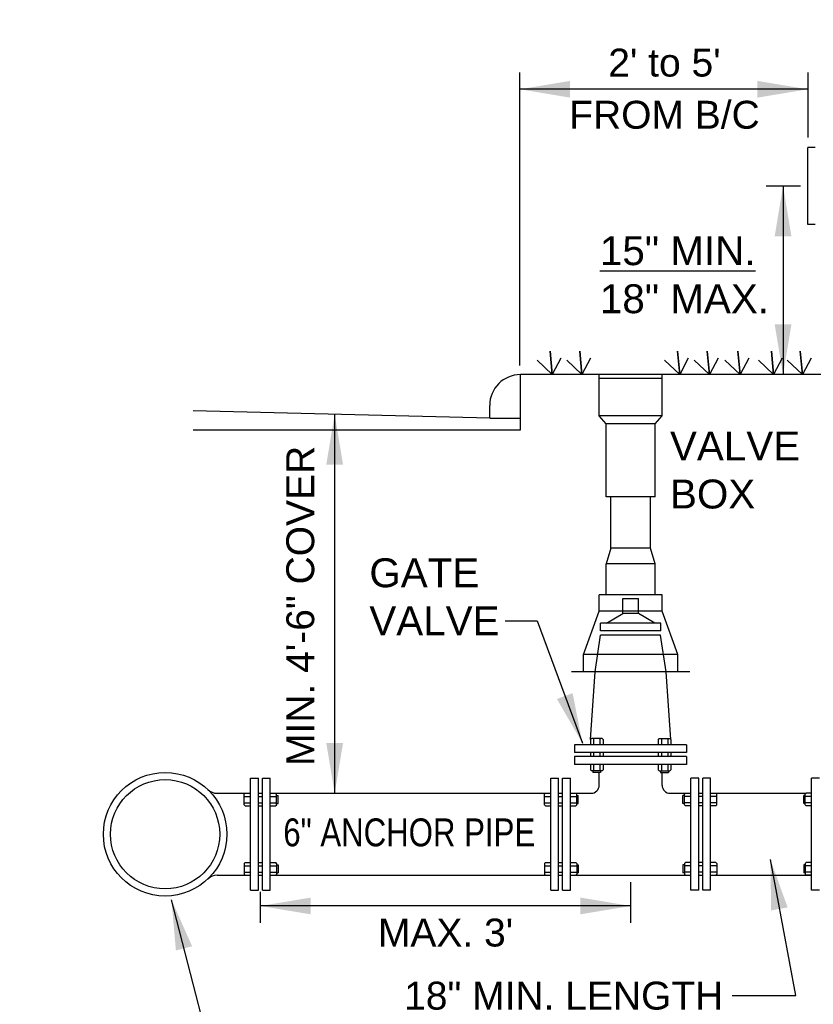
# Model space of a CAD drawing. Extents: x 32 to 184, y -139 to -95.
# Tile 4 of 13: x 106.85 to 109.7, y -135.79 to -132.26. Entities that reach past the tile are written whole.
import ezdxf
from ezdxf.enums import TextEntityAlignment as Align

# ---------------------------------------------------------------- set-up
doc = ezdxf.new("R2010")
doc.units = 0
doc.header["$LTSCALE"] = 20
doc.header["$MEASUREMENT"] = 0
for name, color, linetype in [('Dim', 7, 'Continuous'), ('Lines', 7, 'Continuous'), ('text', 9, 'Continuous')]:
    doc.layers.add(name, color=color, linetype=linetype)
doc.styles.add('Arial_R', font='arial.ttf')

msp = doc.modelspace()

# ---------------------------------------------------------------- linework, layer by layer
at = {"layer": 'Dim'}
for p, q in [((108.643, -133.5029), (108.643, -132.4535)), ((109.675, -132.4535), (109.675, -132.6859)), ((109.675, -132.5135), (108.643, -132.5135)), ((109.6489, -132.8606), (109.5267, -132.8606)), ((109.5867, -132.8606), (109.5867, -133.5362)), ((107.9797, -135.0365), (107.9797, -133.6784)), ((107.7137, -135.5003), (107.7137, -135.3896)), ((109.0405, -135.3552), (109.0405, -135.5003)), ((109.0405, -135.4403), (107.7137, -135.4403))]:
    msp.add_line(p, q, dxfattribs=at)
for points in [[(108.5906, -134.4183), (108.7059, -134.4183), (108.8676, -134.8567)], [(109.4041, -135.7609), (109.633, -135.7609), (109.5412, -135.2736)], [(107.6804, -136.1735), (107.5894, -136.1735), (107.3947, -135.4179)]]:
    msp.add_lwpolyline(points, dxfattribs=at)
for points in [[(108.823, -132.5435), (108.643, -132.5135), (108.823, -132.4835)], [(109.495, -132.5435), (109.675, -132.5135), (109.495, -132.4835)], [(109.5567, -133.0406), (109.5867, -132.8606), (109.6167, -133.0406)], [(109.6167, -133.3562), (109.5867, -133.5362), (109.5567, -133.3562)], [(107.9497, -133.8584), (107.9797, -133.6784), (108.0097, -133.8584)], [(108.8325, -134.6776), (108.8676, -134.8567), (108.7763, -134.6987)], [(108.0097, -134.8565), (107.9797, -135.0365), (107.9497, -134.8565)], [(109.6031, -135.4453), (109.5412, -135.2736), (109.5441, -135.4561)], [(107.4106, -135.5997), (107.3947, -135.4179), (107.4687, -135.5848)], [(107.8937, -135.4703), (107.7137, -135.4403), (107.8937, -135.4103)], [(108.8605, -135.4703), (109.0405, -135.4403), (108.8605, -135.4103)]]:
    msp.add_solid(points, dxfattribs=at)
at = {"layer": 'Lines'}
for p, q in [((109.675, -132.9986), (109.675, -132.7226)), ((109.7013, -132.7226), (109.675, -132.7226)), ((109.7013, -132.9986), (109.675, -132.9986)), ((109.8951, -133.5362), (108.6453, -133.5362)), ((108.6453, -133.7341), (108.6453, -133.5362)), ((108.9279, -133.6838), (108.9279, -133.5362)), ((108.9279, -133.5484), (109.153, -133.5484)), ((109.153, -133.6838), (109.153, -133.5362)), ((108.5352, -133.692), (108.5352, -133.6463)), ((108.5352, -133.692), (107.4725, -133.666)), ((108.5352, -133.692), (108.6453, -133.692)), ((109.153, -133.6838), (108.9279, -133.6838)), ((108.9524, -133.7121), (108.9279, -133.6838)), ((109.1286, -133.7121), (109.153, -133.6838)), ((109.1286, -133.7121), (108.9524, -133.7121)), ((108.9524, -133.9742), (108.9524, -133.7121)), ((109.1286, -133.9742), (109.1286, -133.7121)), ((107.4725, -133.7341), (108.6453, -133.7341)), ((109.1286, -133.9742), (108.9524, -133.9742)), ((108.9695, -134.1579), (108.9695, -133.9742)), ((109.1114, -134.1579), (109.1114, -133.9742)), ((108.9695, -134.1579), (108.9524, -134.2145)), ((109.1114, -134.1579), (108.9695, -134.1579)), ((109.1286, -134.2145), (109.1114, -134.1579)), ((109.1286, -134.2145), (108.9524, -134.2145)), ((108.9524, -134.3248), (108.9524, -134.2145)), ((109.1286, -134.3248), (109.1286, -134.2145)), ((109.153, -134.3248), (108.9279, -134.3248)), ((108.9279, -134.384), (108.9279, -134.3248)), ((109.153, -134.384), (109.153, -134.3248)), ((109.0123, -134.3925), (109.0123, -134.3388)), ((109.0123, -134.3388), (109.0686, -134.3388)), ((109.0686, -134.3925), (109.0686, -134.3388)), ((108.8717, -134.5395), (108.9279, -134.384)), ((109.153, -134.384), (108.9279, -134.384)), ((108.9535, -134.4264), (109.0123, -134.3925)), ((109.0686, -134.3925), (109.0123, -134.3925)), ((109.1275, -134.4264), (109.0686, -134.3925)), ((109.2093, -134.5395), (109.1535, -134.384)), ((109.1481, -134.4264), (108.9328, -134.4264)), ((108.9328, -134.4547), (108.9328, -134.4264)), ((109.1481, -134.4547), (109.1481, -134.4264)), ((108.9132, -134.6017), (108.933, -134.4694)), ((109.1481, -134.4547), (108.9328, -134.4547)), ((109.148, -134.4694), (108.933, -134.4694)), ((109.1678, -134.6017), (109.148, -134.4694)), ((109.2093, -134.5395), (108.8717, -134.5395)), ((108.8717, -134.6017), (108.8717, -134.5395)), ((109.2093, -134.6017), (109.2093, -134.5395)), ((109.2524, -134.6017), (108.8285, -134.6017)), ((108.8963, -134.8434), (108.9132, -134.6017)), ((109.1847, -134.8434), (109.1678, -134.6017)), ((108.8997, -134.84), (108.8963, -134.8434)), ((108.8963, -134.8434), (108.8963, -134.8626)), ((108.938, -134.84), (108.8997, -134.84)), ((108.9076, -134.84), (108.9076, -134.8626)), ((108.9302, -134.84), (108.9302, -134.8626)), ((108.938, -134.84), (108.9415, -134.8434)), ((108.9415, -134.8434), (108.9415, -134.8626)), ((109.1429, -134.84), (109.1395, -134.8434)), ((109.1395, -134.8434), (109.1395, -134.8626)), ((109.1429, -134.84), (109.1813, -134.84)), ((109.1508, -134.84), (109.1508, -134.8626)), ((109.1734, -134.84), (109.1734, -134.8626)), ((109.1813, -134.84), (109.1847, -134.8434)), ((109.1847, -134.8434), (109.1847, -134.8626)), ((109.2412, -134.8626), (108.8397, -134.8626)), ((108.8397, -134.8626), (108.8397, -134.8909)), ((109.2412, -134.8909), (108.8397, -134.8909)), ((108.8963, -134.8909), (108.8963, -134.905)), ((108.9076, -134.8909), (108.9076, -134.905)), ((108.9302, -134.8909), (108.9302, -134.905)), ((108.9415, -134.8909), (108.9415, -134.905)), ((109.1395, -134.8909), (109.1395, -134.905)), ((109.1508, -134.8909), (109.1508, -134.905)), ((109.1734, -134.8909), (109.1734, -134.905)), ((109.1847, -134.8909), (109.1847, -134.905)), ((109.2412, -134.8626), (109.2412, -134.8909)), ((109.2412, -134.905), (108.8397, -134.905)), ((108.8397, -134.905), (108.8397, -134.9333)), ((109.2412, -134.905), (109.2412, -134.9333)), ((109.2412, -134.9333), (108.8397, -134.9333)), ((108.8963, -134.9333), (108.8963, -134.9524)), ((108.8997, -134.9559), (108.8963, -134.9524)), ((108.938, -134.9559), (108.8997, -134.9559)), ((108.9047, -134.9559), (108.9047, -134.9615)), ((108.933, -134.9615), (108.9047, -134.9615)), ((108.9076, -134.9333), (108.9076, -134.9559)), ((108.9279, -135.0072), (108.9279, -134.9615)), ((108.9302, -134.9333), (108.9302, -134.9559)), ((108.933, -134.9559), (108.933, -134.9615)), ((108.938, -134.9559), (108.9415, -134.9524)), ((108.9415, -134.9333), (108.9415, -134.9524)), ((109.1395, -134.9333), (109.1395, -134.9524)), ((109.1429, -134.9559), (109.1395, -134.9524)), ((109.1429, -134.9559), (109.1813, -134.9559)), ((109.148, -134.9559), (109.148, -134.9615)), ((109.148, -134.9615), (109.1762, -134.9615)), ((109.1508, -134.9333), (109.1508, -134.9559)), ((109.153, -135.0072), (109.153, -134.9615)), ((109.1734, -134.9333), (109.1734, -134.9559)), ((109.1762, -134.9559), (109.1762, -134.9615)), ((109.1813, -134.9559), (109.1847, -134.9524)), ((109.1847, -134.9333), (109.1847, -134.9524)), ((107.6784, -135.3841), (107.6784, -134.9826)), ((107.6784, -134.9826), (107.7066, -134.9826)), ((107.7066, -135.3841), (107.7066, -134.9826)), ((107.7207, -135.3841), (107.7207, -134.9826)), ((107.7207, -134.9826), (107.749, -134.9826)), ((107.749, -135.3841), (107.749, -134.9826)), ((108.754, -135.3841), (108.754, -134.9826)), ((108.754, -134.9826), (108.7823, -134.9826)), ((108.7823, -135.3841), (108.7823, -134.9826)), ((108.7964, -135.3841), (108.7964, -134.9826)), ((108.7964, -134.9826), (108.8247, -134.9826)), ((108.8247, -135.3841), (108.8247, -134.9826)), ((109.2563, -135.3841), (109.2563, -134.9826)), ((109.2846, -134.9826), (109.2563, -134.9826)), ((109.2846, -135.3841), (109.2846, -134.9826)), ((109.2987, -135.3841), (109.2987, -134.9826)), ((109.327, -134.9826), (109.2987, -134.9826)), ((109.327, -135.3841), (109.327, -134.9826)), ((109.689, -135.3841), (109.689, -134.9826)), ((109.7173, -134.9826), (109.689, -134.9826)), ((107.5586, -135.0365), (107.6784, -135.0365)), ((107.6557, -135.0399), (107.6592, -135.0365)), ((107.7066, -135.0365), (107.7207, -135.0365)), ((107.749, -135.0365), (108.754, -135.0365)), ((107.7716, -135.0399), (107.7682, -135.0365)), ((108.7314, -135.0399), (108.7348, -135.0365)), ((108.7823, -135.0365), (108.7964, -135.0365)), ((108.8247, -135.0365), (108.8986, -135.0365)), ((108.8473, -135.0399), (108.8438, -135.0365)), ((109.1824, -135.0365), (109.2563, -135.0365)), ((109.2337, -135.0399), (109.2371, -135.0365)), ((109.2846, -135.0365), (109.2987, -135.0365)), ((109.327, -135.0365), (109.6699, -135.0365)), ((109.3496, -135.0399), (109.3461, -135.0365)), ((109.6664, -135.0399), (109.6699, -135.0365)), ((109.689, -135.0365), (109.6699, -135.0365)), ((107.6557, -135.0783), (107.6557, -135.0399)), ((107.6557, -135.0478), (107.6784, -135.0478)), ((107.6557, -135.0704), (107.6784, -135.0704)), ((107.7066, -135.0478), (107.7207, -135.0478)), ((107.7066, -135.0704), (107.7207, -135.0704)), ((107.749, -135.0478), (107.7716, -135.0478)), ((107.749, -135.0704), (107.7716, -135.0704)), ((107.7716, -135.0783), (107.7716, -135.0399)), ((107.7716, -135.045), (107.7773, -135.045)), ((107.7773, -135.0733), (107.7773, -135.045)), ((108.7314, -135.0783), (108.7314, -135.0399)), ((108.7314, -135.0478), (108.754, -135.0478)), ((108.7314, -135.0704), (108.754, -135.0704)), ((108.7823, -135.0478), (108.7964, -135.0478)), ((108.7823, -135.0704), (108.7964, -135.0704)), ((108.8247, -135.0478), (108.8473, -135.0478)), ((108.8247, -135.0704), (108.8473, -135.0704)), ((108.8473, -135.0783), (108.8473, -135.0399)), ((108.8473, -135.045), (108.8529, -135.045)), ((108.8529, -135.0733), (108.8529, -135.045)), ((109.228, -135.0733), (109.228, -135.045)), ((109.2337, -135.045), (109.228, -135.045)), ((109.2337, -135.0783), (109.2337, -135.0399)), ((109.2563, -135.0478), (109.2337, -135.0478)), ((109.2563, -135.0704), (109.2337, -135.0704)), ((109.2987, -135.0478), (109.2846, -135.0478)), ((109.2987, -135.0704), (109.2846, -135.0704)), ((109.3496, -135.0478), (109.327, -135.0478)), ((109.3496, -135.0704), (109.327, -135.0704)), ((109.3496, -135.0783), (109.3496, -135.0399)), ((109.6608, -135.0733), (109.6608, -135.045)), ((109.6664, -135.045), (109.6608, -135.045)), ((109.6664, -135.0783), (109.6664, -135.0399)), ((109.689, -135.0478), (109.6664, -135.0478)), ((109.689, -135.0704), (109.6664, -135.0704)), ((107.6557, -135.0783), (107.6592, -135.0817)), ((107.6592, -135.0817), (107.6784, -135.0817)), ((107.7066, -135.0817), (107.7207, -135.0817)), ((107.749, -135.0817), (107.7682, -135.0817)), ((107.7716, -135.0783), (107.7682, -135.0817)), ((107.7716, -135.0733), (107.7773, -135.0733)), ((108.7314, -135.0783), (108.7348, -135.0817)), ((108.7348, -135.0817), (108.754, -135.0817)), ((108.7823, -135.0817), (108.7964, -135.0817)), ((108.8247, -135.0817), (108.8438, -135.0817)), ((108.8473, -135.0783), (108.8438, -135.0817)), ((108.8473, -135.0733), (108.8529, -135.0733)), ((109.2337, -135.0733), (109.228, -135.0733)), ((109.2337, -135.0783), (109.2371, -135.0817)), ((109.2563, -135.0817), (109.2371, -135.0817)), ((109.2987, -135.0817), (109.2846, -135.0817)), ((109.3461, -135.0817), (109.327, -135.0817)), ((109.3496, -135.0783), (109.3461, -135.0817)), ((109.6664, -135.0733), (109.6608, -135.0733)), ((109.6664, -135.0783), (109.6699, -135.0817)), ((109.689, -135.0817), (109.6699, -135.0817)), ((107.6557, -135.2883), (107.6592, -135.2849)), ((107.6557, -135.2883), (107.6557, -135.3267)), ((107.6557, -135.2962), (107.6784, -135.2962)), ((107.6557, -135.3188), (107.6784, -135.3188)), ((107.6592, -135.2849), (107.6784, -135.2849)), ((107.7066, -135.2849), (107.7207, -135.2849)), ((107.7066, -135.2962), (107.7207, -135.2962)), ((107.7066, -135.3188), (107.7207, -135.3188)), ((107.749, -135.2849), (107.7682, -135.2849)), ((107.749, -135.2962), (107.7716, -135.2962)), ((107.749, -135.3188), (107.7716, -135.3188)), ((107.7716, -135.2883), (107.7682, -135.2849)), ((107.7716, -135.2883), (107.7716, -135.3267)), ((107.7716, -135.2934), (107.7773, -135.2934)), ((107.7773, -135.2934), (107.7773, -135.3217)), ((108.7314, -135.2883), (108.7348, -135.2849)), ((108.7314, -135.2883), (108.7314, -135.3267)), ((108.7314, -135.2962), (108.754, -135.2962)), ((108.7314, -135.3188), (108.754, -135.3188)), ((108.7348, -135.2849), (108.754, -135.2849)), ((108.7823, -135.2849), (108.7964, -135.2849)), ((108.7823, -135.2962), (108.7964, -135.2962)), ((108.7823, -135.3188), (108.7964, -135.3188)), ((108.8247, -135.2849), (108.8438, -135.2849)), ((108.8247, -135.2962), (108.8473, -135.2962)), ((108.8247, -135.3188), (108.8473, -135.3188)), ((108.8473, -135.2883), (108.8438, -135.2849)), ((108.8473, -135.2883), (108.8473, -135.3267)), ((108.8473, -135.2934), (108.8529, -135.2934)), ((108.8529, -135.2934), (108.8529, -135.3217)), ((109.228, -135.2934), (109.228, -135.3217)), ((109.2337, -135.2934), (109.228, -135.2934)), ((109.2337, -135.2883), (109.2371, -135.2849)), ((109.2337, -135.2883), (109.2337, -135.3267)), ((109.2563, -135.2962), (109.2337, -135.2962)), ((109.2563, -135.3188), (109.2337, -135.3188)), ((109.2563, -135.2849), (109.2371, -135.2849)), ((109.2987, -135.2849), (109.2846, -135.2849)), ((109.2987, -135.2962), (109.2846, -135.2962)), ((109.2987, -135.3188), (109.2846, -135.3188)), ((109.3461, -135.2849), (109.327, -135.2849)), ((109.3496, -135.2962), (109.327, -135.2962)), ((109.3496, -135.3188), (109.327, -135.3188)), ((109.3496, -135.2883), (109.3461, -135.2849)), ((109.3496, -135.2883), (109.3496, -135.3267)), ((109.6608, -135.2934), (109.6608, -135.3217)), ((109.6664, -135.2934), (109.6608, -135.2934)), ((109.6664, -135.2883), (109.6699, -135.2849)), ((109.6664, -135.2883), (109.6664, -135.3267)), ((109.689, -135.2962), (109.6664, -135.2962)), ((109.689, -135.3188), (109.6664, -135.3188)), ((109.689, -135.2849), (109.6699, -135.2849)), ((107.5586, -135.3301), (107.6784, -135.3301)), ((107.6557, -135.3267), (107.6592, -135.3301)), ((107.7066, -135.3301), (107.7207, -135.3301)), ((107.7066, -135.3301), (107.7207, -135.3301)), ((107.749, -135.3301), (108.754, -135.3301)), ((107.749, -135.3301), (107.7682, -135.3301)), ((107.7716, -135.3267), (107.7682, -135.3301)), ((107.7716, -135.3217), (107.7773, -135.3217)), ((108.7314, -135.3267), (108.7348, -135.3301)), ((108.7823, -135.3301), (108.7964, -135.3301)), ((108.8247, -135.3301), (109.2563, -135.3301)), ((108.8473, -135.3267), (108.8438, -135.3301)), ((108.8473, -135.3217), (108.8529, -135.3217)), ((109.2337, -135.3217), (109.228, -135.3217)), ((109.2337, -135.3267), (109.2371, -135.3301)), ((109.2846, -135.3301), (109.2987, -135.3301)), ((109.327, -135.3301), (109.689, -135.3301)), ((109.3496, -135.3267), (109.3461, -135.3301)), ((109.6664, -135.3217), (109.6608, -135.3217)), ((109.6664, -135.3267), (109.6699, -135.3301)), ((109.689, -135.3301), (109.6699, -135.3301)), ((107.6784, -135.3841), (107.7066, -135.3841)), ((107.7207, -135.3841), (107.749, -135.3841)), ((108.754, -135.3841), (108.7823, -135.3841)), ((108.7964, -135.3841), (108.8247, -135.3841)), ((109.2846, -135.3841), (109.2563, -135.3841)), ((109.327, -135.3841), (109.2987, -135.3841)), ((109.7173, -135.3841), (109.689, -135.3841))]:
    msp.add_line(p, q, dxfattribs=at)
for points in [[(108.7904, -133.4767), (108.7594, -133.5362), (108.7516, -133.4526), (108.7594, -133.5362), (108.7051, -133.4847)], [(108.8971, -133.4767), (108.8661, -133.5362), (108.8583, -133.4526), (108.8661, -133.5362), (108.8118, -133.4847)], [(109.2472, -133.4767), (109.2162, -133.5362), (109.2084, -133.4526), (109.2162, -133.5362), (109.1619, -133.4847)], [(109.354, -133.4767), (109.323, -133.5362), (109.3152, -133.4526), (109.323, -133.5362), (109.2687, -133.4847)], [(109.4639, -133.4767), (109.4329, -133.5362), (109.4251, -133.4526), (109.4329, -133.5362), (109.3786, -133.4847)], [(109.584, -133.4767), (109.5529, -133.5362), (109.5452, -133.4526), (109.5529, -133.5362), (109.4987, -133.4847)], [(109.6873, -133.4767), (109.6563, -133.5362), (109.6485, -133.4526), (109.6563, -133.5362), (109.602, -133.4847)]]:
    msp.add_lwpolyline(points, dxfattribs=at)
for radius in [0.2214, 0.1957]:
    msp.add_circle((107.372, -135.1833), radius, dxfattribs=at)
for centre, radius, start, end in [((108.6453, -133.6463), 0.1101, 90, 180), ((107.5586, -134.9876), 0.0489, 226.3842, 270), ((108.8986, -135.0072), 0.0294, 270, 0), ((109.1824, -135.0072), 0.0294, 180, 270), ((107.5586, -135.3791), 0.0489, 90, 133.6158)]:
    msp.add_arc(centre, radius, start, end, dxfattribs=at)

# ---------------------------------------------------------------- texts
at = {"layer": 'text', "style": 'Arial_R'}
msp.add_text("2' to 5'", height=0.1, dxfattribs=at).set_placement((109.1617, -132.468), align=Align.CENTER)
msp.add_text('FROM B/C', height=0.1, dxfattribs=at).set_placement((109.1617, -132.5548), align=Align.TOP_CENTER)
for s, height, p in [('%%u15" MIN.', 0.103576, (108.9302, -133.1438)), ('18" MAX.', 0.10358, (108.9302, -133.316)), ('VALVE', 0.10358, (109.1815, -133.8436)), ('BOX', 0.10358, (109.1815, -134.0158)), ('GATE', 0.10358, (108.104, -134.2981)), ('VALVE', 0.10358, (108.104, -134.4703)), ('18" MIN. LENGTH', 0.1, (108.2286, -135.8117))]:
    msp.add_text(s, height=height, dxfattribs=at).set_placement(p)
msp.add_text('MIN. 4\'-6" COVER', height=0.1, rotation=90, dxfattribs=at).set_placement((107.9063, -134.365), align=Align.CENTER)
at = {"layer": 'text', "style": 'Arial_R', "width": 0.8}
msp.add_text('6" ANCHOR PIPE', height=0.1, dxfattribs=at).set_placement((107.7955, -135.2266))
at = {"layer": 'text', "style": 'Arial_R'}
msp.add_text("MAX. 3'", height=0.1, dxfattribs=at).set_placement((108.3771, -135.5356), align=Align.MIDDLE)

doc.saveas('drawing.dxf')
